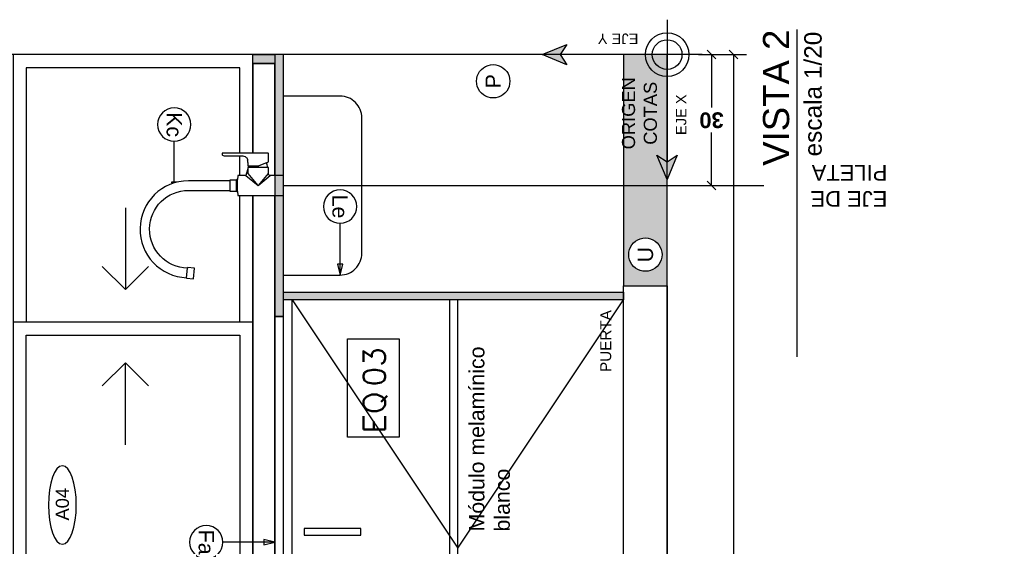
# Model space of a CAD drawing. Header units: millimetres. Extents: x 2889.7 to 2958.5, y 1033.7 to 1094.5.
# Tile 14 of 32: x 2941.8 to 2944.1, y 1040.5 to 1041.7. Entities that reach past the tile are written whole.
import ezdxf
from ezdxf.enums import TextEntityAlignment as Align

# ---------------------------------------------------------------- set-up
doc = ezdxf.new("R2010")
doc.units = ezdxf.units.MM
doc.set_wipeout_variables(frame=1)
doc.linetypes.add('DASHDOT', pattern=[25.4, 12.7, -6.35, 0, -6.35])
for name, color, linetype in [('0A-ALBA-0', 252, 'Continuous'), ('A PROYECCION 2', 2, 'Continuous'), ('A-ALBA-0', 9, 'Continuous'), ('A-ALBA-0 @ 20', 9, 'Continuous'), ('A-ALBA-2', 2, 'Continuous'), ('A-ANNO-NIV', 2, 'Continuous'), ('A-ANNO-SIMB @ 20', 2, 'Continuous'), ('A-ANNO-SIMB-AXIS', 1, 'Continuous'), ('A-ANNO-TEXT @ 20', 2, 'Continuous'), ('A-ANOT-COTA-PARC', 1, 'Continuous'), ('A-ANOT-TTEC', 2, 'Continuous'), ('A-EQPM-FIJO', 1, 'Continuous'), ('A-EQPM-SANI', 1, 'Continuous'), ('TXT PLANILLAS', 3, 'Continuous')]:
    doc.layers.add(name, color=color, linetype=linetype)
doc.styles.add('arial', font='arial.ttf')
doc.styles.add('BIS-ANOT', font='swiss.ttf')
doc.styles.add('BIS-COTA', font='swissb.ttf')
doc.styles.add('BIS-TXT', font='swiss.ttf')
doc.styles.add('E5-10', font='micross.ttf', dxfattribs={"height": 0.015})
doc.styles.add('E5-100', font='micross.ttf')
doc.styles.add('ROMANS', font='romans.shx')
doc.dimstyles.new('BIS-COTA-NIVE', dxfattribs={"dimscale": 1.8, "dimtxt": 0.0018, "dimasz": 0.0015, "dimexe": 0, "dimexo": 0, "dimgap": 0.0027, "dimtad": 2, "dimtih": 1, "dimtoh": 1, "dimzin": 1, "dimdsep": 46, "dimtxsty": 'BIS-COTA', "dimblk1": 'MARK1', "dimblk2": 'MARK2', "dimsah": 1, "dimcen": 0.0015, "dimclrd": 1, "dimclre": 1, "dimaunit": 1, "dimadec": 0, "dimazin": 0, "dimtfac": 1, "dimtix": 1, "dimtofl": 0, "dimtmove": 2, "dimatfit": 3, "dimldrblk": 'MARK1', "dimfxl": 1, "dimtolj": 1, "dimarcsym": 0})
doc.dimstyles.new('BIS-COTA-PARC', dxfattribs={"dimscale": 0, "dimtxt": 0.0018, "dimasz": 0.001, "dimexe": 0.0015, "dimexo": 0, "dimgap": 0.0005, "dimtad": 1, "dimdec": 0, "dimlfac": 100, "dimzin": 9, "dimdsep": 46, "dimtxsty": 'BIS-COTA', "dimblk": 'OBLIQUE', "dimcen": 2.5, "dimclrd": 256, "dimclre": 251, "dimclrt": 2, "dimadec": 1, "dimazin": 2, "dimtfac": 1, "dimtdec": 0, "dimtix": 1, "dimtmove": 2, "dimatfit": 3, "dimldrblk": 'DOT', "dimfxl": 0.0015, "dimfxlon": 1, "dimtolj": 1, "dimtzin": 0, "dimarcsym": 0})

# ---------------------------------------------------------------- blocks, each defined once
blk = doc.blocks.new('_Oblique')
at = {"color": 0, "linetype": 'ByBlock', "lineweight": -2}
blk.add_line((-0.5, -0.5), (0.5, 0.5), dxfattribs=at)
blk = doc.blocks.new('*D431')
at = {"layer": 'A-ANOT-COTA-PARC', "color": 251, "lineweight": -2, "transparency": 16777216}
for p, q in [((2943.4214, 1041.5786), (2943.4814, 1041.5786)), ((2943.4814, 1038.1786), (2943.4214, 1038.1786))]:
    blk.add_line(p, q, dxfattribs=at)
at = {"layer": 'A-ANOT-COTA-PARC', "lineweight": -2, "transparency": 16777216}
blk.add_line((2943.4514, 1041.5786), (2943.4514, 1038.1786), dxfattribs=at)
at = {"layer": 'A-ANOT-COTA-PARC', "lineweight": -2, "transparency": 16777216, "xscale": 0.02, "yscale": 0.02, "zscale": 0.02}
for p, rotation in [((2943.4514, 1041.5786), 90), ((2943.4514, 1038.1786), 270)]:
    blk.add_blockref('_Oblique', p, dxfattribs=dict(at, rotation=rotation))
at = {"layer": 'A-ANOT-COTA-PARC', "color": 2, "transparency": 16777216, "insert": (2943.4229, 1039.8786), "char_height": 0.036, "attachment_point": 5, "rotation": 90, "style": 'BIS-COTA'}
blk.add_mtext('\\A1;340', dxfattribs=at)
blk = doc.blocks.new('_Dot')
at = {"color": 0, "linetype": 'ByBlock', "lineweight": -2}
blk.add_line((-0.5, 0), (-1, 0), dxfattribs=at)
at = {"color": 0, "linetype": 'ByBlock', "const_width": 0.5}
blk.add_lwpolyline([(-0.25, 0, 1), (0.25, 0, 1)], format="xyb", close=True, dxfattribs=at)
blk = doc.blocks.new('A-ANNO-NOM-2')
blk.add_wipeout([(0, -0.00191), (0.0003, -0.00189), (0.00059, -0.00182), (0.00087, -0.0017), (0.00112, -0.00155), (0.00135, -0.00135), (0.00155, -0.00112), (0.0017, -0.00087), (0.00182, -0.00059), (0.00189, -0.0003), (0.00191, 0), (0.00189, 0.0003), (0.00182, 0.00059), (0.0017, 0.00087), (0.00155, 0.00112), (0.00135, 0.00135), (0.00112, 0.00155), (0.00087, 0.0017), (0.00059, 0.00182), (0.0003, 0.00189), (0, 0.00191), (-0.0003, 0.00189), (-0.00059, 0.00182), (-0.00087, 0.0017), (-0.00112, 0.00155), (-0.00135, 0.00135), (-0.00155, 0.00112), (-0.0017, 0.00087), (-0.00182, 0.00059), (-0.00189, 0.0003), (-0.00191, 0), (-0.00189, -0.0003), (-0.00182, -0.00059), (-0.0017, -0.00087), (-0.00155, -0.00112), (-0.00135, -0.00135), (-0.00112, -0.00155), (-0.00087, -0.0017), (-0.00059, -0.00182), (-0.0003, -0.00189)])
blk.add_lwpolyline([(0, -0.00191), (0.0003, -0.00189), (0.00059, -0.00182), (0.00087, -0.0017), (0.00112, -0.00155), (0.00135, -0.00135), (0.00155, -0.00112), (0.0017, -0.00087), (0.00182, -0.00059), (0.00189, -0.0003), (0.00191, 0), (0.00189, 0.0003), (0.00182, 0.00059), (0.0017, 0.00087), (0.00155, 0.00112), (0.00135, 0.00135), (0.00112, 0.00155), (0.00087, 0.0017), (0.00059, 0.00182), (0.0003, 0.00189), (0, 0.00191), (-0.0003, 0.00189), (-0.00059, 0.00182), (-0.00087, 0.0017), (-0.00112, 0.00155), (-0.00135, 0.00135), (-0.00155, 0.00112), (-0.0017, 0.00087), (-0.00182, 0.00059), (-0.00189, 0.0003), (-0.00191, 0), (-0.00189, -0.0003), (-0.00182, -0.00059), (-0.0017, -0.00087), (-0.00155, -0.00112), (-0.00135, -0.00135), (-0.00112, -0.00155), (-0.00087, -0.0017), (-0.00059, -0.00182), (-0.0003, -0.00189)], close=True)
at = {"color": 1, "linetype": 'Continuous', "style": 'E5-100'}
blk.add_attdef('LETRA', text='', height=0.00175, dxfattribs=at).set_placement((0, 0), align=Align.MIDDLE_CENTER)
blk = doc.blocks.new('*U35')
blk.add_lwpolyline([(0, -0.00785), (-0.00031, -0.0066), (0.00031, -0.0066)], close=True)
blk.add_wipeout([(0, -0.00191), (0.0003, -0.00189), (0.00059, -0.00182), (0.00087, -0.0017), (0.00112, -0.00155), (0.00135, -0.00135), (0.00155, -0.00112), (0.0017, -0.00087), (0.00182, -0.00059), (0.00189, -0.0003), (0.00191, 0), (0.00189, 0.0003), (0.00182, 0.00059), (0.0017, 0.00087), (0.00155, 0.00112), (0.00135, 0.00135), (0.00112, 0.00155), (0.00087, 0.0017), (0.00059, 0.00182), (0.0003, 0.00189), (0, 0.00191), (-0.0003, 0.00189), (-0.00059, 0.00182), (-0.00087, 0.0017), (-0.00112, 0.00155), (-0.00135, 0.00135), (-0.00155, 0.00112), (-0.0017, 0.00087), (-0.00182, 0.00059), (-0.00189, 0.0003), (-0.00191, 0), (-0.00189, -0.0003), (-0.00182, -0.00059), (-0.0017, -0.00087), (-0.00155, -0.00112), (-0.00135, -0.00135), (-0.00112, -0.00155), (-0.00087, -0.0017), (-0.00059, -0.00182), (-0.0003, -0.00189)])
at = {"linetype": 'Continuous'}
blk.add_line((0, -0.00785), (0, -0.00191), dxfattribs=at)
blk.add_circle((0, 0), 0.00191)
at = {"color": 1, "linetype": 'Continuous', "style": 'E5-100'}
blk.add_attdef('LETRA', text='', height=0.00175, dxfattribs=at).set_placement((0, 0), align=Align.MIDDLE_CENTER)
blk = doc.blocks.new('BIS-GRIC1-FA')
blk.add_wipeout([(0.028, 0.035), (0.0275, 0.035), (0.0271, 0.0349), (0.0266, 0.0348), (0.0262, 0.0347), (0.0258, 0.0345), (0.0254, 0.0343), (0.025, 0.034), (0.0246, 0.0337), (0.0243, 0.0334), (0.024, 0.033), (0.0238, 0.0326), (0.0235, 0.0322), (0.0233, 0.0318), (0.0232, 0.0314), (0.0231, 0.0309), (0.023, 0.0305), (0.023, 0.03), (0.023, 0), (-0.023, 0), (-0.023, 0.1037), (-0.023, 0.1038), (-0.023, 0.1039), (-0.023, 0.104), (-0.0229, 0.1041), (-0.0229, 0.1042), (-0.0228, 0.1043), (-0.0228, 0.1043), (-0.0227, 0.1044), (-0.0226, 0.1045), (-0.0226, 0.1045), (-0.0225, 0.1046), (-0.0224, 0.1046), (-0.0223, 0.1047), (-0.0222, 0.1047), (-0.0221, 0.1047), (-0.022, 0.1047), (-0.0135, 0.105), (-0.0135, 0.107), (-0.0125, 0.1076), (-0.0125, 0.1227), (-0.0124, 0.1228), (-0.0122, 0.1228), (-0.0121, 0.1229), (-0.0119, 0.1229), (-0.0118, 0.1229), (-0.0117, 0.123), (-0.0115, 0.123), (-0.0114, 0.123), (-0.0112, 0.123), (-0.011, 0.2177), (-0.0117, 0.2288), (-0.0138, 0.2397), (-0.0172, 0.2503), (-0.0218, 0.2603), (-0.0277, 0.2697), (-0.0348, 0.2783), (-0.0428, 0.286), (-0.0517, 0.2926), (-0.0614, 0.298), (-0.0717, 0.3022), (-0.0824, 0.305), (-0.0934, 0.3066), (-0.1045, 0.3067), (-0.1155, 0.3055), (-0.1263, 0.3029), (-0.1367, 0.299), (-0.1465, 0.2938), (-0.1556, 0.2874), (-0.1638, 0.28), (-0.1711, 0.2716), (-0.1772, 0.2623), (-0.1821, 0.2524), (-0.1858, 0.2419), (-0.1882, 0.2311), (-0.1891, 0.22), (-0.1881, 0.2199), (-0.1895, 0.204), (-0.2134, 0.2061), (-0.212, 0.222), (-0.2111, 0.2219), (-0.2097, 0.2356), (-0.2066, 0.2491), (-0.2019, 0.262), (-0.1956, 0.2743), (-0.1879, 0.2857), (-0.1788, 0.296), (-0.1685, 0.3052), (-0.1571, 0.313), (-0.1449, 0.3193), (-0.132, 0.3241), (-0.1186, 0.3272), (-0.1049, 0.3286), (-0.0911, 0.3284), (-0.0775, 0.3264), (-0.0642, 0.3228), (-0.0514, 0.3175), (-0.0394, 0.3107), (-0.0284, 0.3025), (-0.0184, 0.293), (-0.0097, 0.2823), (-0.0024, 0.2706), (0.0034, 0.2581), (0.0076, 0.245), (0.0101, 0.2315), (0.011, 0.2177), (0.011, 0.1369), (0.011, 0.123), (0.0117, 0.123), (0.0117, 0.123), (0.0118, 0.123), (0.0119, 0.123), (0.012, 0.123), (0.012, 0.123), (0.0121, 0.123), (0.0122, 0.1229), (0.0123, 0.1229), (0.0123, 0.1229), (0.0124, 0.1228), (0.0124, 0.1228), (0.0125, 0.1227), (0.0125, 0.1076), (0.0135, 0.107), (0.0135, 0.105), (0.022, 0.1047), (0.0221, 0.1047), (0.0222, 0.1047), (0.0223, 0.1047), (0.0224, 0.1046), (0.0225, 0.1046), (0.0226, 0.1045), (0.0226, 0.1045), (0.0227, 0.1044), (0.0228, 0.1043), (0.0228, 0.1043), (0.0229, 0.1042), (0.0229, 0.1041), (0.023, 0.104), (0.023, 0.1039), (0.023, 0.1038), (0.023, 0.1037), (0.023, 0.086), (0.041, 0.081), (0.0411, 0.081), (0.0412, 0.081), (0.0413, 0.081), (0.0414, 0.0809), (0.0414, 0.0809), (0.0415, 0.0809), (0.0416, 0.0808), (0.0417, 0.0807), (0.0417, 0.0807), (0.0418, 0.0806), (0.0419, 0.0805), (0.0419, 0.0804), (0.0419, 0.0804), (0.042, 0.0803), (0.042, 0.0802), (0.042, 0.0801), (0.042, 0.08), (0.0425, 0.08), (0.0429, 0.0799), (0.0434, 0.0799), (0.0439, 0.0798), (0.0443, 0.0798), (0.0448, 0.0797), (0.0448, 0.081), (0.0453, 0.0815), (0.0525, 0.0815), (0.0525, 0.0817), (0.0525, 0.0817), (0.0525, 0.0818), (0.0525, 0.0818), (0.0525, 0.0818), (0.0525, 0.0819), (0.0525, 0.0819), (0.0526, 0.0819), (0.0526, 0.0819), (0.0526, 0.082), (0.0526, 0.082), (0.0527, 0.082), (0.0527, 0.082), (0.0527, 0.082), (0.0528, 0.082), (0.0528, 0.082), (0.0557, 0.0823), (0.0571, 0.0824), (0.0586, 0.0825), (0.0586, 0.0825), (0.0587, 0.0825), (0.0587, 0.0825), (0.0587, 0.0824), (0.0588, 0.0824), (0.0588, 0.0824), (0.0588, 0.0824), (0.0589, 0.0823), (0.0589, 0.0823), (0.0589, 0.0823), (0.0589, 0.0822), (0.0589, 0.0822), (0.059, 0.0821), (0.0596, 0.0823), (0.0603, 0.0825), (0.0609, 0.0828), (0.0616, 0.0831), (0.0622, 0.0835), (0.0628, 0.0839), (0.0634, 0.0843), (0.0639, 0.0847), (0.0644, 0.0852), (0.0651, 0.086), (0.0657, 0.0868), (0.0663, 0.0876), (0.0668, 0.0885), (0.0672, 0.0894), (0.0676, 0.0904), (0.0679, 0.0913), (0.0681, 0.0923), (0.0683, 0.0933), (0.0683, 0.0943), (0.0684, 0.0953), (0.0683, 0.0964), (0.0683, 0.136), (0.0683, 0.1363), (0.0683, 0.1366), (0.0683, 0.1369), (0.0684, 0.1372), (0.0684, 0.1375), (0.0685, 0.1378), (0.0686, 0.1381), (0.0688, 0.1383), (0.0689, 0.1386), (0.0691, 0.1388), (0.0692, 0.1391), (0.0694, 0.1393), (0.0696, 0.1395), (0.0698, 0.1396), (0.07, 0.1398), (0.0703, 0.1399), (0.0705, 0.14), (0.0707, 0.1401), (0.0709, 0.1402), (0.0712, 0.1403), (0.0714, 0.1403), (0.0717, 0.1404), (0.0719, 0.1404), (0.0722, 0.1404), (0.0725, 0.1404), (0.0728, 0.1404), (0.073, 0.1405), (0.0733, 0.1404), (0.0734, 0.1404), (0.0735, 0.1404), (0.0736, 0.1404), (0.0737, 0.1404), (0.0738, 0.1403), (0.0738, 0.1403), (0.0739, 0.1402), (0.074, 0.1402), (0.074, 0.1401), (0.0741, 0.14), (0.0742, 0.14), (0.0742, 0.1399), (0.0742, 0.1398), (0.0743, 0.1397), (0.0743, 0.1396), (0.0743, 0.1395), (0.0743, 0.1394), (0.0743, 0.0355), (0.0743, 0.0354), (0.0743, 0.0353), (0.0742, 0.0352), (0.0742, 0.0351), (0.0742, 0.0351), (0.0741, 0.035), (0.0741, 0.0349), (0.074, 0.0348), (0.0739, 0.0348), (0.0738, 0.0347), (0.0738, 0.0346), (0.0737, 0.0346), (0.0736, 0.0346), (0.0735, 0.0345), (0.0734, 0.0345), (0.0733, 0.0345), (0.0547, 0.0345), (0.0546, 0.0345), (0.0546, 0.0345), (0.0546, 0.0345), (0.0545, 0.0345), (0.0545, 0.0346), (0.0544, 0.0346), (0.0544, 0.0346), (0.0544, 0.0346), (0.0543, 0.0346), (0.0543, 0.0347), (0.0543, 0.0347), (0.0542, 0.0347), (0.0542, 0.0348), (0.0535, 0.0362), (0.0529, 0.0376), (0.0522, 0.0391), (0.0512, 0.0385), (0.0501, 0.0379), (0.049, 0.0375), (0.0479, 0.0371), (0.0467, 0.0367), (0.0456, 0.0365), (0.0444, 0.0362), (0.0432, 0.0361), (0.042, 0.036)])
for p, q in [((-0.2111, 0.2219), (-0.1891, 0.22)), ((-0.011, 0.123), (-0.0112, 0.123)), ((0.011, 0.123), (-0.011, 0.123)), ((-0.0135, 0.105), (0.0135, 0.105)), ((-0.0125, 0.1076), (0.0125, 0.1076)), ((0.023, 0.086), (0, 0.058)), ((0, 0.058), (0.028, 0.081)), ((0.028, 0.081), (0.041, 0.081)), ((0.042, 0.08), (0.042, 0.036)), ((0.0448, 0.0564), (0.0448, 0.0797)), ((0.028, 0.035), (0, 0.058)), ((0, 0.058), (0.023, 0.03)), ((0.0522, 0.0391), (0.0449, 0.056)), ((0.041, 0.035), (0.028, 0.035)), ((0.028, 0.035), (0.028, 0.035))]:
    blk.add_line(p, q)
blk.add_lwpolyline([(0.042, 0.036, 0.123961), (0.0522, 0.0391, 0.014382), (0.0542, 0.0348, 0.256417), (0.0547, 0.0345), (0.0733, 0.0345, 0.384379), (0.0743, 0.0355), (0.0743, 0.1394, 0.416799), (0.0733, 0.1404, 0.029739), (0.0719, 0.1404, 0.167844), (0.0694, 0.1393, 0.213156), (0.0683, 0.136), (0.0683, 0.0964, -0.217512), (0.0644, 0.0852, -0.128175), (0.059, 0.0821), (0.0589, 0.0822, 0.195668), (0.0586, 0.0825, 0.003761), (0.0557, 0.0823, -0.00046), (0.0528, 0.082, 0.318698), (0.0525, 0.0817), (0.0525, 0.0815), (0.0453, 0.0815), (0.0448, 0.081), (0.0448, 0.0797, 0.048075), (0.042, 0.08, 0.414344), (0.041, 0.081), (0.023, 0.086), (0.023, 0.1037, 0.40462), (0.022, 0.1047), (0.0135, 0.105), (0.0135, 0.107), (0.0125, 0.1076), (0.0125, 0.1227, 0.213541), (0.0117, 0.123), (0.011, 0.123), (0.011, 0.1369), (0.011, 0.2177, 0.9807), (-0.2111, 0.2219), (-0.212, 0.222), (-0.2134, 0.2061), (-0.1895, 0.204), (-0.1881, 0.2199), (-0.1891, 0.22, -0.987285), (-0.011, 0.2177), (-0.0112, 0.123, 0.111865), (-0.0125, 0.1227), (-0.0125, 0.1076), (-0.0135, 0.107), (-0.0135, 0.105), (-0.022, 0.1047, 0.404027), (-0.023, 0.1037), (-0.023, 0), (0.023, 0), (0.023, 0.03, -0.415592), (0.028, 0.035)], format="xyb")
for centre, radius, start, end in [((0.0539, 0.1012), 0.0197, 265.7838, 284.7338), ((0.0458, 0.0564), 0.000969, 179.2276, 203.3976), ((0.041, 0.036), 0.001, 269.9999, 0.0256)]:
    blk.add_arc(centre, radius, start, end)
blk = doc.blocks.new('*U45')
blk.add_lwpolyline([(0.00785, 0), (0.0066, -0.00031), (0.0066, 0.00031)], close=True)
blk.add_wipeout([(0, -0.00191), (0.0003, -0.00189), (0.00059, -0.00182), (0.00087, -0.0017), (0.00112, -0.00155), (0.00135, -0.00135), (0.00155, -0.00112), (0.0017, -0.00087), (0.00182, -0.00059), (0.00189, -0.0003), (0.00191, 0), (0.00189, 0.0003), (0.00182, 0.00059), (0.0017, 0.00087), (0.00155, 0.00112), (0.00135, 0.00135), (0.00112, 0.00155), (0.00087, 0.0017), (0.00059, 0.00182), (0.0003, 0.00189), (0, 0.00191), (-0.0003, 0.00189), (-0.00059, 0.00182), (-0.00087, 0.0017), (-0.00112, 0.00155), (-0.00135, 0.00135), (-0.00155, 0.00112), (-0.0017, 0.00087), (-0.00182, 0.00059), (-0.00189, 0.0003), (-0.00191, 0), (-0.00189, -0.0003), (-0.00182, -0.00059), (-0.0017, -0.00087), (-0.00155, -0.00112), (-0.00135, -0.00135), (-0.00112, -0.00155), (-0.00087, -0.0017), (-0.00059, -0.00182), (-0.0003, -0.00189)])
at = {"linetype": 'Continuous'}
blk.add_line((0.00785, 0), (0.00191, 0), dxfattribs=at)
blk.add_circle((0, 0), 0.00191)
at = {"color": 1, "linetype": 'Continuous', "style": 'E5-100'}
blk.add_attdef('LETRA', text='', height=0.00175, dxfattribs=at).set_placement((0, 0), align=Align.MIDDLE_CENTER)
blk = doc.blocks.new('*U348')
blk.add_lwpolyline([(-0.00785, 0), (-0.0066, 0.00031), (-0.0066, -0.00031)], close=True)
blk.add_wipeout([(0, -0.00191), (0.0003, -0.00189), (0.00059, -0.00182), (0.00087, -0.0017), (0.00112, -0.00155), (0.00135, -0.00135), (0.00155, -0.00112), (0.0017, -0.00087), (0.00182, -0.00059), (0.00189, -0.0003), (0.00191, 0), (0.00189, 0.0003), (0.00182, 0.00059), (0.0017, 0.00087), (0.00155, 0.00112), (0.00135, 0.00135), (0.00112, 0.00155), (0.00087, 0.0017), (0.00059, 0.00182), (0.0003, 0.00189), (0, 0.00191), (-0.0003, 0.00189), (-0.00059, 0.00182), (-0.00087, 0.0017), (-0.00112, 0.00155), (-0.00135, 0.00135), (-0.00155, 0.00112), (-0.0017, 0.00087), (-0.00182, 0.00059), (-0.00189, 0.0003), (-0.00191, 0), (-0.00189, -0.0003), (-0.00182, -0.00059), (-0.0017, -0.00087), (-0.00155, -0.00112), (-0.00135, -0.00135), (-0.00112, -0.00155), (-0.00087, -0.0017), (-0.00059, -0.00182), (-0.0003, -0.00189)])
at = {"linetype": 'Continuous'}
blk.add_line((-0.00785, 0), (-0.00191, 0), dxfattribs=at)
blk.add_circle((0, 0), 0.00191)
at = {"color": 1, "linetype": 'Continuous', "style": 'E5-100'}
blk.add_attdef('LETRA', text='', height=0.00175, dxfattribs=at).set_placement((0, 0), align=Align.MIDDLE_CENTER)
blk = doc.blocks.new('A-ANNO-TIT')
blk.add_line((-0.0375, 0), (0, 0))
at = {"linetype": 'Continuous', "style": 'E5-100'}
blk.add_attdef('TITULO', text='', height=0.003, dxfattribs=at).set_placement((0, 0), align=Align.BOTTOM_RIGHT)
blk.add_attdef('ESCALA', text='', height=0.002, dxfattribs=at).set_placement((-0.00024, -0.00283), align=Align.RIGHT)
blk = doc.blocks.new('*D408')
at = {"layer": 'A-ANNO-NIV', "color": 1, "lineweight": -2, "transparency": 16777216}
for p, q in [((2941.7991, 1039.8827), (2941.7991, 1039.9427)), ((2941.7991, 1039.9427), (2941.8742, 1039.7823)), ((2941.8742, 1039.7823), (2941.8742, 1039.8423))]:
    blk.add_line(p, q, dxfattribs=at)
at = {"layer": 'A-ANNO-NIV', "color": 0, "transparency": 16777216, "insert": (2941.8742, 1039.963), "char_height": 0.036, "attachment_point": 5, "rotation": 90, "style": 'BIS-COTA'}
blk.add_mtext('\\A1;+1.50', dxfattribs=at)
blk = doc.blocks.new('MARK1')
at = {"color": 0}
for p, q in [((1, 0), (-1, 0)), ((0, 1.5), (0, -1.5))]:
    blk.add_line(p, q, dxfattribs=at)
blk.add_lwpolyline([(0.5, 0.5), (-0.5, -0.5)], dxfattribs=at)
blk = doc.blocks.new('MARK2')
at = {"color": 0}
for p, q in [((1, 0), (-1, 0)), ((0, 1.5), (0, -1.5))]:
    blk.add_line(p, q, dxfattribs=at)
blk.add_lwpolyline([(0.5, 0.5), (-0.5, -0.5)], dxfattribs=at)
blk = doc.blocks.new('CCA-PLANI1')
blk.add_wipeout([(0.225, 0), (0.2186, -0.0189), (0.2045, -0.0333), (0.1875, -0.0442), (0.1691, -0.0528), (0.15, -0.0596), (0.1305, -0.0652), (0.1108, -0.0696), (0.0908, -0.0732), (0.0708, -0.0759), (0.0506, -0.078), (0.0304, -0.0793), (0.0101, -0.0799), (-0.0101, -0.0799), (-0.0304, -0.0793), (-0.0506, -0.078), (-0.0708, -0.0759), (-0.0908, -0.0732), (-0.1108, -0.0696), (-0.1305, -0.0652), (-0.15, -0.0596), (-0.1691, -0.0528), (-0.1875, -0.0442), (-0.2045, -0.0333), (-0.2186, -0.0189), (-0.225, 0), (-0.2186, 0.0189), (-0.2045, 0.0333), (-0.1875, 0.0442), (-0.1691, 0.0528), (-0.15, 0.0596), (-0.1305, 0.0652), (-0.1108, 0.0696), (-0.0908, 0.0732), (-0.0708, 0.0759), (-0.0506, 0.078), (-0.0304, 0.0793), (-0.0101, 0.0799), (0.0101, 0.0799), (0.0304, 0.0793), (0.0506, 0.078), (0.0708, 0.0759), (0.0908, 0.0732), (0.1108, 0.0696), (0.1305, 0.0652), (0.15, 0.0596), (0.1691, 0.0528), (0.1875, 0.0442), (0.2045, 0.0333), (0.2186, 0.0189)])
blk.add_ellipse((0, 0), major_axis=(-0.225, 0), ratio=0.355556, start_param=-3.141592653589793, end_param=3.141592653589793)
at = {"color": 2, "style": 'E5-100'}
blk.add_attdef('TIPO', text='', height=0.075, rotation=360, dxfattribs=at).set_placement((0, 0), align=Align.MIDDLE_CENTER)
blk = doc.blocks.new('A-ANNO-DET-EJE 2')
for points in [[(0, 0.2863), (0.0233, 0.2302), (0, 0.2457), (-0.0233, 0.2302)], [(-0.2863, 0), (-0.2302, 0.0233), (-0.2457, 0), (-0.2302, -0.0233)]]:
    blk.add_hatch(color=0).paths.add_polyline_path(points)
at = {"color": 0}
for p, q in [((0, -0.08), (0, 0.2457)), ((0.08, 0), (-0.2457, 0))]:
    blk.add_line(p, q, dxfattribs=at)
for points in [[(0, 0.2863), (0.0233, 0.2302), (0, 0.2457), (-0.0233, 0.2302)], [(-0.2863, 0), (-0.2302, 0.0233), (-0.2457, 0), (-0.2302, -0.0233)]]:
    blk.add_lwpolyline(points, close=True, dxfattribs=at)
at = {"color": 0, "ltscale": 1.5}
for radius in [0.05, 0.034]:
    blk.add_circle((0, 0), radius, dxfattribs=at)
at = {"color": 0, "insert": (0.0487, 0.066), "char_height": 0.024, "width": 0.234553, "attachment_point": 7, "rotation": 90, "style": 'E5-10'}
blk.add_mtext('{\\fArial|b0|i0|c238|p34;EJE Y}', dxfattribs=at)
at = {"color": 0, "style": 'E5-10'}
for s, insert, char_height, width, attachment_point in [('{\\fArial|b0|i0|c238|p34;ORIGEN\\fArial|b0|i0|c0|p34;\\P\\fArial|b0|i0|c238|p34;COTAS}', (-0.1344, 0.0634), 0.03, 0.19717, 5), ('{\\fArial|b0|i0|c238|p34;EJE X}', (-0.1843, -0.02), 0.024, 0.234553, 1)]:
    blk.add_mtext(s, dxfattribs=dict(at, insert=insert, char_height=char_height, width=width, attachment_point=attachment_point))
blk = doc.blocks.new('*D416')
at = {"layer": 'A-ANOT-COTA-PARC', "color": 251, "lineweight": -2, "transparency": 16777216}
for p, q in [((2943.3709, 1041.5786), (2943.4309, 1041.5786)), ((2943.3709, 1041.2786), (2943.4309, 1041.2786))]:
    blk.add_line(p, q, dxfattribs=at)
at = {"layer": 'A-ANOT-COTA-PARC', "lineweight": -2, "transparency": 16777216}
for p, q in [((2943.4009, 1041.5786), (2943.4009, 1041.4571)), ((2943.4009, 1041.2786), (2943.4009, 1041.4001))]:
    blk.add_line(p, q, dxfattribs=at)
at = {"layer": 'A-ANOT-COTA-PARC', "lineweight": -2, "transparency": 16777216, "xscale": 0.02, "yscale": 0.02, "zscale": 0.02}
for p, rotation in [((2943.4009, 1041.5786), 90), ((2943.4009, 1041.2786), 270)]:
    blk.add_blockref('_Oblique', p, dxfattribs=dict(at, rotation=rotation))
at = {"layer": 'A-ANOT-COTA-PARC', "color": 2, "transparency": 16777216, "insert": (2943.4009, 1041.4286), "char_height": 0.036, "attachment_point": 5, "rotation": 180, "style": 'BIS-COTA'}
blk.add_mtext('\\A1;30', dxfattribs=at)
blk = doc.blocks.new('EQ08')
at = {"layer": 'TXT PLANILLAS', "ltscale": 0.3, "elevation": 25.6}
blk.add_lwpolyline([(90.6711, -2.7224), (90.9521, -2.7224), (90.9521, -2.8702), (90.6711, -2.8702)], close=True, dxfattribs=at)
at = {"layer": 'TXT PLANILLAS', "ltscale": 0.3, "style": 'ROMANS', "text_generation_flag": 6, "width": 1.1}
blk.add_text('EQ', height=0.0624, rotation=180, dxfattribs=at).set_placement((90.6807, -2.8303, 25.6))
at = {"layer": 'TXT PLANILLAS', "ltscale": 0.3, "style": 'ROMANS', "text_generation_flag": 6, "width": 1.05}
blk.add_attdef('08', text='', height=0.0624, rotation=180, dxfattribs=at).set_placement((90.8724, -2.7992, 25.6), align=Align.MIDDLE)

msp = doc.modelspace()

# ---------------------------------------------------------------- hatches: boundary and pattern name
h = msp.add_hatch(color=252)
h.dxf.hatch_style = 1
h.paths.add_polyline_path([(2942.3991, 1041.57862), (2942.3991, 1041.55862), (2942.3491, 1041.55862), (2942.3491, 1041.57862)])
h = msp.add_hatch(color=251)
h.dxf.hatch_style = 1
h.paths.add_polyline_path([(2943.1991, 1041.56062), (2943.1991, 1041.57862), (2943.2991, 1041.57862), (2943.2991, 1041.04862), (2943.1991, 1041.04862)])
h = msp.add_hatch(color=252)
h.dxf.hatch_style = 1
h.paths.add_polyline_path([(2943.1991, 1041.01662), (2942.4191, 1041.01662), (2942.4191, 1041.03462), (2943.1991, 1041.03462)])

# ---------------------------------------------------------------- linework, layer by layer
at = {"layer": '0A-ALBA-0', "ltscale": 0.5}
msp.add_lwpolyline([(2942.4191, 1041.07362), (2942.5491, 1041.07362, 0.4142136), (2942.5991, 1041.12362), (2942.5991, 1041.43362, 0.4142136), (2942.5491, 1041.48362), (2942.4191, 1041.48362)], format="xyb", dxfattribs=at)
at = {"layer": 'A PROYECCION 2', "linetype": 'Continuous', "lineweight": 13, "elevation": -0.00045}
msp.add_lwpolyline([(2942.4191, 1038.74061), (2942.4191, 1041.01662)], dxfattribs=at)
at = {"layer": 'A-ALBA-0'}
for p, q in [((2943.1991, 1041.01662, -0.00045), (2942.4391, 1041.01662, -0.00045)), ((2942.8011, 1039.30961, -0.00045), (2942.8011, 1041.01662, -0.00045)), ((2942.8191, 1039.30961, -0.00045), (2942.8191, 1041.01662, -0.00045)), ((2943.1991, 1038.73898, -0.00045), (2943.1991, 1041.01662, -0.00045)), ((2941.7991, 1040.96611), (2942.3491, 1040.96611))]:
    msp.add_line(p, q, dxfattribs=at)
for points in [[(2942.05666, 1041.2277), (2942.05666, 1041.0402), (2942.00363, 1041.09323)], [(2942.05666, 1041.0402), (2942.1097, 1041.09323)], [(2942.05666, 1040.68494), (2942.05666, 1040.87244), (2942.00363, 1040.8194)], [(2942.05666, 1040.87244), (2942.1097, 1040.8194)]]:
    msp.add_lwpolyline(points, dxfattribs=at)
at = {"layer": 'A-ALBA-0', "elevation": -0.00045}
for points in [[(2942.4391, 1038.74061), (2942.4391, 1041.01662)], [(2942.4391, 1041.01662), (2942.8191, 1040.44762), (2943.1991, 1041.01662)]]:
    msp.add_lwpolyline(points, dxfattribs=at)
msp.add_lwpolyline([(2942.46672, 1040.47762), (2942.59672, 1040.47762), (2942.59672, 1040.49262), (2942.46672, 1040.49262)], close=True, dxfattribs=at)
at = {"layer": 'A-EQPM-FIJO', "elevation": 0.00045}
for points in [[(2942.3991, 1041.55862), (2942.3491, 1041.55862), (2942.3491, 1038.19861), (2942.3991, 1038.19861)], [(2942.4191, 1040.97862), (2942.3991, 1040.97862), (2942.3991, 1038.77862), (2942.4191, 1038.77862)]]:
    msp.add_lwpolyline(points, close=True, dxfattribs=at)
at = {"layer": 'A-EQPM-SANI'}
for points in [[(2942.3991, 1041.57862), (2942.3991, 1041.55862), (2942.3491, 1041.55862), (2942.3491, 1041.57862)], [(2943.1991, 1041.01662), (2942.4191, 1041.01662), (2942.4191, 1041.03462), (2943.1991, 1041.03462)]]:
    msp.add_lwpolyline(points, close=True, dxfattribs=at)
at = {"layer": 'A-EQPM-SANI', "elevation": 0.00045}
for points in [[(2943.2991, 1041.04862), (2943.2991, 1041.57862), (2943.1991, 1041.57862), (2943.1991, 1041.04862)], [(2943.1991, 1041.04862), (2943.2991, 1041.04862), (2943.2991, 1038.70862), (2943.1991, 1038.70862)]]:
    msp.add_lwpolyline(points, close=True, dxfattribs=at)

# ---------------------------------------------------------------- block references
at = {"layer": 'A-ALBA-0', "xscale": 0.8, "yscale": 0.8, "zscale": 0.8, "rotation": 90}
msp.add_blockref('EQ08', (2940.38826, 968.16555, -60.48045), dxfattribs=at).add_auto_attribs({'08': '03'})
at = {"layer": 'A-ANNO-SIMB-AXIS', "rotation": 89.99999999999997}
msp.add_blockref('A-ANNO-DET-EJE 2', (2943.29912, 1041.57861, -0.00045), dxfattribs=at)
at = {"layer": 'A-ANNO-TEXT @ 20', "linetype": 'Continuous', "xscale": 20, "yscale": 20, "zscale": 20, "rotation": 89.99999999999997}
msp.add_blockref('A-ANNO-TIT', (2943.5969, 1041.63594), dxfattribs=at).add_auto_attribs({'TITULO': 'VISTA 2', 'ESCALA': 'escala 1/20'})

# ---------------------------------------------------------------- texts
at = {"layer": 'A-ALBA-0', "attachment_point": 7, "rotation": 90, "style": 'arial'}
for s, width, insert, char_height in [('\\A1;PUERTA', 0.6462151, (2943.17113, 1040.85148, -0.00045), 0.025), ('\\A1;Módulo melamínico blanco', 0.5027257, (2942.93885, 1040.48595), 0.035)]:
    msp.add_mtext_dynamic_manual_height_columns(s, width=width, gutter_width=12.5, heights=[0], dxfattribs=dict(at, insert=insert, char_height=char_height))
at = {"layer": 'A-ANOT-TTEC', "insert": (2943.80396, 1041.32592), "char_height": 0.036, "attachment_point": 7, "rotation": 180, "style": 'BIS-TXT'}
msp.add_mtext_dynamic_manual_height_columns('EJE DE PILETA', width=0.3062581, gutter_width=0.025, heights=[0], dxfattribs=at)

# ---------------------------------------------------------------- dimensions: what is measured, and where the dimension line sits
at = {"layer": 'A-ANOT-COTA-PARC'}
dim = msp.add_linear_dim(base=(2943.45143, 1038.17862, 0.00045), p1=(2941.08741, 1041.57862, 0.00045), p2=(2944.07227, 1038.17862, 0.00045), angle=270, dimstyle='BIS-COTA-PARC', override={"dimscale": 0, "dimtix": 1, "dimtofl": 1, "dimtmove": 2, "dimatfit": 3}, dxfattribs=at)
dim.commit()
dim.dimension.update_dxf_attribs({"geometry": '*D431', "text_midpoint": (2943.42293, 1039.87862, 0.00045)})
dim = msp.add_linear_dim(base=(2943.40091, 1041.27861), p1=(2943.29912, 1041.57861, -0.00045), p2=(2943.29912, 1041.27861), angle=90, dimstyle='BIS-COTA-PARC', override={"dimscale": 0, "dimtix": 1, "dimtofl": 1, "dimtmove": 2, "dimatfit": 3}, dxfattribs=at)
dim.commit()
dim.dimension.update_dxf_attribs({"geometry": '*D416', "text_midpoint": (2943.40091, 1041.42861), "text_rotation": 180})

# ---------------------------------------------------------------- next in the draw order: block references
at = {"layer": 'A-ANNO-SIMB @ 20', "linetype": 'Continuous'}
ref = msp.add_blockref('*U45', (2942.16882, 1041.41837), dxfattribs=dict(at, xscale=-20, yscale=20, zscale=20, rotation=89.99999999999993))
ref.add_attrib('LETRA', 'Kc', dxfattribs={"layer": '0', "color": 1, "linetype": 'Continuous', "height": 0.035, "rotation": 270, "style": 'E5-100'}).set_placement((2942.16882, 1041.41837), align=Align.MIDDLE_CENTER)
ref = msp.add_blockref('*U348', (2942.5491, 1041.23053), dxfattribs=dict(at, xscale=-20, yscale=20, zscale=20, rotation=269.9999999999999))
ref.add_attrib('LETRA', 'Le', dxfattribs={"layer": '0', "color": 1, "linetype": 'Continuous', "height": 0.035, "rotation": 270, "style": 'E5-100'}).set_placement((2942.5491, 1041.23053), align=Align.MIDDLE_CENTER)
ref = msp.add_blockref('A-ANNO-NOM-2', (2943.24924, 1041.12037, 0.00045), dxfattribs=dict(at, xscale=-20, yscale=20, zscale=20, rotation=89.99999999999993))
ref.add_attrib('LETRA', 'U', dxfattribs={"layer": '0', "color": 1, "linetype": 'Continuous', "height": 0.035, "rotation": 90, "style": 'BIS-ANOT', "text_generation_flag": 2}).set_placement((2943.24924, 1041.12037, 0.00045), align=Align.MIDDLE_CENTER)
ref = msp.add_blockref('*U35', (2942.24219, 1040.46149, 0.00045), dxfattribs=dict(at, xscale=-20, yscale=20, zscale=20, rotation=89.99999999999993))
ref.add_attrib('LETRA', 'Fa', dxfattribs={"layer": '0', "color": 1, "linetype": 'Continuous', "height": 0.035, "rotation": 270, "style": 'E5-100'}).set_placement((2942.24219, 1040.46149, 0.00045), align=Align.MIDDLE_CENTER)

# ---------------------------------------------------------------- next in the draw order: linework, layer by layer
at = {"layer": 'A-ALBA-0'}
for points in [[(2942.3191, 1040.96611), (2942.3191, 1041.54861), (2941.8291, 1041.54861), (2941.8291, 1040.96611)], [(2942.3191, 1040.93611), (2942.3191, 1040.38361), (2941.8291, 1040.38361), (2941.8291, 1040.93611)]]:
    msp.add_lwpolyline(points, close=True, dxfattribs=at)
at = {"layer": 'A-ALBA-2', "linetype": 'DASHDOT', "ltscale": 0.1}
msp.add_line((2942.25059, 1041.27861), (2943.77065, 1041.27861), dxfattribs=at)
at = {"layer": 'A-EQPM-SANI'}
for points in [[(2940.6591, 1038.17861), (2943.2991, 1038.17861), (2943.2991, 1041.57861), (2940.9391, 1041.57861)], [(2942.3491, 1041.57861), (2941.7991, 1041.57861), (2941.7991, 1039.44761), (2942.3491, 1039.44761)], [(2942.3491, 1041.55862), (2942.3991, 1041.55862), (2942.3991, 1038.19861), (2942.3491, 1038.19861)]]:
    msp.add_lwpolyline(points, close=True, dxfattribs=at)

# ---------------------------------------------------------------- next in the draw order: dimensions: what is measured, and where the dimension line sits
at = {"layer": 'A-ANNO-NIV'}
dim = msp.add_ordinate_dim(feature_location=(2941.7991, 1039.88269, -0.00045), offset=(0.07515, -0.04037), dtype=0, origin=(2943.29912, 1041.57861, -0.00045), dimstyle='BIS-COTA-NIVE', override={"dimscale": 0, "dimpost": '+<>', "dimtix": 1, "dimtofl": 0, "dimtmove": 2, "dimatfit": 3}, dxfattribs=at)
dim.commit()
dim.dimension.update_dxf_attribs({"geometry": '*D408', "text_midpoint": (2941.87425, 1039.96297, -0.00045), "text_rotation": 180})

# ---------------------------------------------------------------- next in the draw order: block references
at = {"layer": 'A-ALBA-0 @ 20'}
ref = msp.add_blockref('CCA-PLANI1', (2941.91222, 1040.54663), dxfattribs=dict(at, xscale=-0.400175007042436, yscale=0.400175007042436, zscale=0.400175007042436, rotation=89.99999999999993))
ref.add_attrib('TIPO', 'A04', dxfattribs={"layer": '0', "color": 2, "height": 0.030013, "rotation": 90, "style": 'E5-100'}).set_placement((2941.91222, 1040.54851), align=Align.MIDDLE_CENTER)
at = {"layer": 'A-ANNO-SIMB @ 20', "linetype": 'Continuous'}
ref = msp.add_blockref('A-ANNO-NOM-2', (2942.90018, 1041.51764), dxfattribs=dict(at, xscale=-20, yscale=20, zscale=20, rotation=89.99999999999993))
ref.add_attrib('LETRA', 'P', dxfattribs={"layer": '0', "color": 1, "linetype": 'Continuous', "height": 0.035, "rotation": 90, "style": 'BIS-ANOT'}).set_placement((2942.90018, 1041.51764), align=Align.MIDDLE_CENTER)
at = {"layer": 'A-EQPM-FIJO', "rotation": 89.99999999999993}
msp.add_blockref('BIS-GRIC1-FA', (2942.4191, 1041.27862), dxfattribs=at)

# ---------------------------------------------------------------- next in the draw order: hatches: boundary and pattern name
h = msp.add_hatch(color=252)
h.dxf.hatch_style = 1
h.paths.add_polyline_path([(2942.4191, 1040.97862), (2942.4191, 1041.57862), (2942.3991, 1041.57862), (2942.3991, 1040.97862)])

# ---------------------------------------------------------------- next in the draw order: linework, layer by layer
at = {"layer": 'A-EQPM-SANI'}
msp.add_lwpolyline([(2942.4191, 1040.97862), (2942.4191, 1041.57862), (2942.3991, 1041.57862), (2942.3991, 1040.97862)], close=True, dxfattribs=at)

doc.saveas('drawing.dxf')
